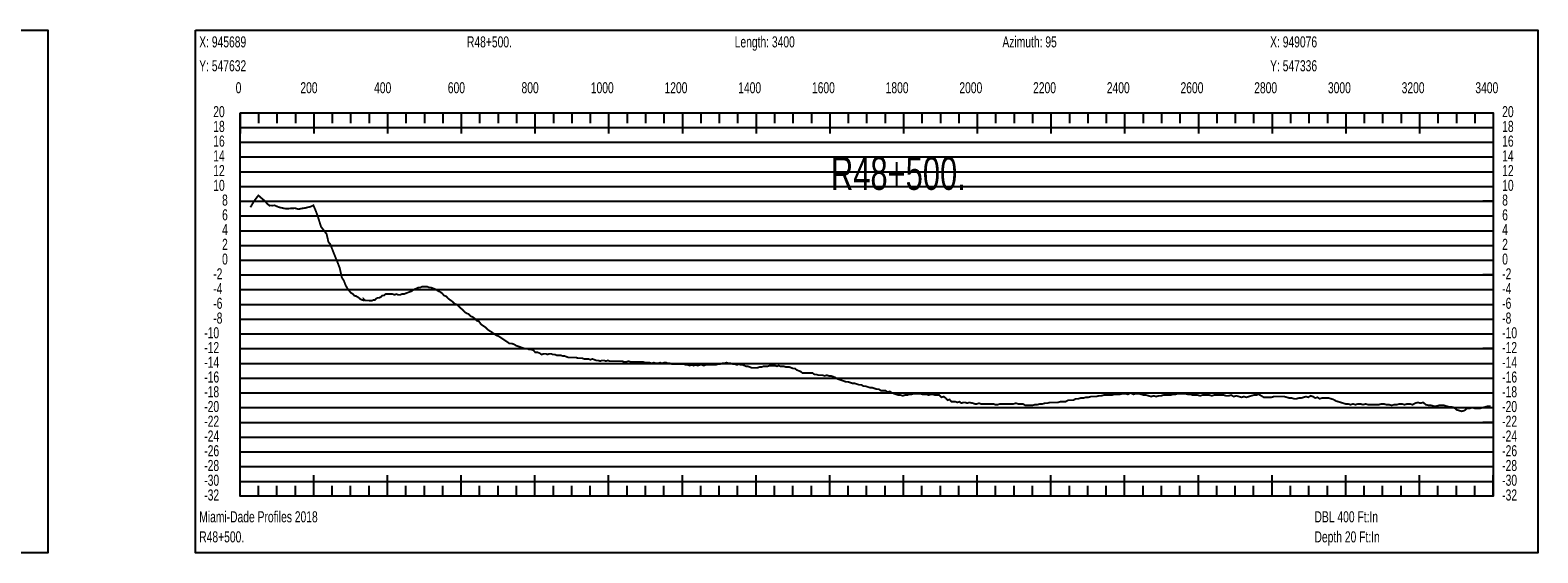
# Model space of a CAD drawing. Header units: inches. Extents: x 471865 to 538526, y 1054316 to 1102451.
# Tile 34 of 131: x 491341 to 495431, y 1067629 to 1069047. Entities that reach past the tile are written whole.
import ezdxf

# ---------------------------------------------------------------- set-up
doc = ezdxf.new("R2010")
doc.units = ezdxf.units.IN
doc.header["$MEASUREMENT"] = 0
for name, color, linetype in [('LABELS', 7, 'Continuous'), ('X_Gr1', 7, 'Continuous'), ('XSECTION', 7, 'Continuous')]:
    doc.layers.add(name, color=color, linetype=linetype)
doc.styles.get("Standard").update_dxf_attribs({"font": 'arial.ttf'})

msp = doc.modelspace()

# ---------------------------------------------------------------- linework, layer by layer
at = {"layer": 'X_Gr1', "color": 6, "linetype": 'Continuous', "lineweight": 18, "true_color": 0xff00ff, "transparency": 33554687, "const_width": 5}
msp.add_lwpolyline([(491938.2, 1068566.5), (491938.2, 1068566.5), (491948.8, 1068584.4), (491959.8, 1068598.6), (491968, 1068591.4), (491978, 1068583.1), (491983.6, 1068576), (491990.1, 1068570.9), (491990.8, 1068571.6), (491996.7, 1068571), (492004, 1068571.6), (492014.8, 1068566.9), (492029.8, 1068563.4), (492037.4, 1068562.5), (492047.7, 1068563.5), (492059.2, 1068564), (492068.5, 1068561.3), (492077.9, 1068563.4), (492087.1, 1068564.6), (492096, 1068567), (492102.1, 1068568.3), (492109, 1068571.9), (492116.4, 1068554.4), (492121.5, 1068540.1), (492129.7, 1068513.8), (492138.8, 1068501.9), (492144.8, 1068494.2), (492149.9, 1068472), (492154.6, 1068466.8), (492167.6, 1068433.9), (492173.3, 1068420.2), (492180.3, 1068402.2), (492186.1, 1068376.2), (492191.7, 1068367.2), (492196.7, 1068354.5), (492201, 1068346.8), (492205.3, 1068341), (492211.3, 1068334.1), (492216.7, 1068331), (492220.4, 1068326.2), (492224.6, 1068325.7), (492230.7, 1068322.2), (492237.1, 1068316.8), (492244.5, 1068314.1), (492245, 1068317.9), (492249, 1068313.9), (492255.4, 1068313.6), (492261.7, 1068313.3), (492267.9, 1068313), (492271.9, 1068315), (492275.8, 1068315), (492279.7, 1068319), (492283.8, 1068321), (492287.8, 1068321), (492291.7, 1068323), (492295.9, 1068327), (492300.3, 1068327), (492304.9, 1068331), (492309.5, 1068331), (492314.2, 1068331), (492319.1, 1068331), (492324, 1068331), (492328.9, 1068329), (492334.1, 1068331), (492339, 1068329), (492344.1, 1068329), (492349.3, 1068331), (492354.5, 1068331), (492359.8, 1068333), (492364.9, 1068335), (492370.1, 1068337), (492375.6, 1068339), (492380.8, 1068343), (492385.6, 1068345), (492390.2, 1068347), (492394.7, 1068349), (492399.1, 1068349), (492403.6, 1068351), (492408.4, 1068351), (492413.3, 1068351), (492418.1, 1068351), (492422.9, 1068349), (492427.8, 1068349), (492432.8, 1068347), (492437.8, 1068345), (492442.7, 1068343), (492447.8, 1068339), (492452.9, 1068337), (492458.3, 1068333), (492463.6, 1068327), (492469.1, 1068325), (492474.7, 1068319), (492480.1, 1068315), (492485.7, 1068311), (492491.5, 1068305), (492497.1, 1068303), (492502.7, 1068299), (492508.1, 1068293), (492513.5, 1068289), (492518.8, 1068283), (492524.5, 1068279), (492530.2, 1068277), (492535.6, 1068271), (492541, 1068269), (492546.3, 1068265), (492552, 1068259), (492558, 1068257), (492563.9, 1068249), (492569.7, 1068245), (492575.5, 1068241), (492581.5, 1068235), (492587.7, 1068231), (492593.8, 1068227), (492599.7, 1068223), (492605.4, 1068219), (492611.2, 1068217), (492617.3, 1068213), (492623.3, 1068209), (492629.2, 1068205), (492635.1, 1068201), (492640.9, 1068197), (492646.9, 1068197), (492653, 1068195), (492659.2, 1068191), (492665.2, 1068189), (492671.2, 1068187), (492676.9, 1068185), (492682.5, 1068183), (492688.4, 1068183), (492694, 1068181), (492699.5, 1068181), (492705.4, 1068179), (492711, 1068173), (492716.8, 1068173), (492722.6, 1068171), (492728.4, 1068167), (492734.1, 1068169), (492739.6, 1068169), (492744.5, 1068167), (492749.1, 1068169), (492753.9, 1068169), (492758.9, 1068167), (492763.9, 1068167), (492769.2, 1068165), (492774.5, 1068165), (492779.8, 1068165), (492785.2, 1068163), (492790.4, 1068163), (492795.8, 1068161), (492800.9, 1068159), (492805.8, 1068159), (492811, 1068159), (492816.2, 1068159), (492821.6, 1068159), (492827.1, 1068157), (492832.6, 1068157), (492838.3, 1068157), (492843.9, 1068155), (492849.5, 1068155), (492855.2, 1068155), (492860.6, 1068153), (492866, 1068155), (492871.4, 1068153), (492876.6, 1068151), (492881.7, 1068151), (492886.9, 1068149), (492892, 1068151), (492897.4, 1068151), (492902.7, 1068149), (492907.9, 1068151), (492913.2, 1068149), (492918.4, 1068149), (492923.7, 1068149), (492929.4, 1068149), (492935, 1068149), (492940.6, 1068149), (492946.5, 1068149), (492952.3, 1068147), (492958.1, 1068147), (492964, 1068149), (492969.7, 1068147), (492975.5, 1068147), (492981.2, 1068147), (492986.7, 1068147), (492992.4, 1068147), (492998, 1068147), (493003.7, 1068147), (493009.1, 1068145), (493014.9, 1068145), (493020.9, 1068145), (493026.7, 1068143), (493032.5, 1068145), (493038.2, 1068143), (493044, 1068143), (493049.7, 1068145), (493055.3, 1068143), (493060.8, 1068145), (493066.1, 1068145), (493071.4, 1068143), (493076.6, 1068143), (493081.7, 1068141), (493086.8, 1068141), (493091.8, 1068141), (493097.2, 1068141), (493102.6, 1068141), (493108.1, 1068141), (493113.9, 1068141), (493119.4, 1068139), (493124.6, 1068139), (493129.7, 1068137), (493135.1, 1068139), (493140.8, 1068137), (493146.5, 1068139), (493152.1, 1068137), (493157.6, 1068139), (493163, 1068139), (493168.4, 1068137), (493173.6, 1068139), (493178.9, 1068139), (493184.1, 1068139), (493189.4, 1068139), (493195, 1068139), (493200.6, 1068139), (493206.4, 1068141), (493212.3, 1068141), (493218.1, 1068143), (493224.2, 1068143), (493230.2, 1068145), (493235.9, 1068143), (493241.6, 1068143), (493247.3, 1068141), (493252.8, 1068141), (493258.2, 1068139), (493263.6, 1068141), (493268.7, 1068139), (493273.6, 1068139), (493278.5, 1068137), (493283.3, 1068135), (493288.2, 1068135), (493293.3, 1068133), (493298.4, 1068131), (493303.5, 1068131), (493308.6, 1068131), (493313.8, 1068131), (493319.2, 1068133), (493324.7, 1068133), (493330.4, 1068135), (493335.9, 1068135), (493341.3, 1068135), (493346.7, 1068137), (493352.1, 1068137), (493357.1, 1068137), (493362, 1068137), (493366.8, 1068135), (493371.4, 1068137), (493376.1, 1068135), (493380.9, 1068135), (493385.8, 1068135), (493390.7, 1068133), (493395.8, 1068133), (493400.8, 1068133), (493405.9, 1068131), (493410.8, 1068129), (493415.7, 1068129), (493420.6, 1068125), (493425.5, 1068123), (493430.7, 1068121), (493436, 1068117), (493441.1, 1068117), (493446.7, 1068117), (493452.3, 1068117), (493457.7, 1068117), (493463.1, 1068117), (493468.4, 1068113), (493473.7, 1068113), (493479.3, 1068111), (493484.9, 1068111), (493490.5, 1068111), (493496.1, 1068109), (493501.9, 1068111), (493507.7, 1068109), (493513.3, 1068109), (493519, 1068107), (493524.7, 1068105), (493530.5, 1068101), (493536.3, 1068099), (493542.3, 1068097), (493548.2, 1068095), (493553.8, 1068093), (493559.4, 1068093), (493565.3, 1068091), (493571.4, 1068089), (493577.4, 1068089), (493583.2, 1068087), (493589.2, 1068085), (493595.4, 1068085), (493601.5, 1068081), (493607.6, 1068081), (493613.6, 1068079), (493619.6, 1068077), (493625.5, 1068077), (493631.4, 1068075), (493637.3, 1068073), (493643.1, 1068073), (493649, 1068069), (493655, 1068069), (493661.1, 1068069), (493667, 1068065), (493673, 1068067), (493678.8, 1068063), (493684.4, 1068061), (493690.4, 1068059), (493696.3, 1068057), (493702.3, 1068057), (493708.2, 1068055), (493714.1, 1068057), (493720.1, 1068057), (493726, 1068059), (493731.7, 1068059), (493737.5, 1068061), (493743.3, 1068061), (493749.3, 1068061), (493755.2, 1068061), (493761.1, 1068059), (493766.7, 1068059), (493772.3, 1068059), (493778.2, 1068057), (493784, 1068059), (493789.8, 1068059), (493795.6, 1068057), (493801.4, 1068057), (493807.4, 1068057), (493813.2, 1068051), (493819, 1068053), (493824.6, 1068049), (493829.9, 1068043), (493835.1, 1068045), (493840.5, 1068039), (493846, 1068039), (493851.3, 1068039), (493856.4, 1068037), (493861.7, 1068039), (493867.2, 1068035), (493872.6, 1068037), (493877.9, 1068037), (493883.1, 1068035), (493888.3, 1068037), (493898.6, 1068035), (493903.9, 1068033), (493909.4, 1068033), (493915, 1068035), (493920.5, 1068033), (493925.9, 1068033), (493931.5, 1068033), (493937, 1068033), (493942.4, 1068033), (493948.1, 1068033), (493953.8, 1068033), (493959.6, 1068031), (493965.5, 1068031), (493971.7, 1068033), (493977.9, 1068033), (493984.1, 1068033), (493990.5, 1068033), (493996.8, 1068033), (494002.8, 1068033), (494008.7, 1068033), (494015, 1068035), (494021.3, 1068033), (494027.7, 1068033), (494034.3, 1068033), (494040.6, 1068029), (494046.9, 1068029), (494053.3, 1068029), (494059.9, 1068029), (494066.5, 1068031), (494073.4, 1068031), (494080.1, 1068033), (494086.9, 1068033), (494093.7, 1068035), (494100.5, 1068035), (494107.4, 1068037), (494114.6, 1068037), (494121.6, 1068037), (494128.5, 1068037), (494135.6, 1068039), (494142.7, 1068039), (494149.7, 1068039), (494156.8, 1068043), (494163.8, 1068043), (494170.6, 1068043), (494177.5, 1068047), (494184.3, 1068047), (494191.1, 1068049), (494198.1, 1068049), (494205.1, 1068051), (494212.1, 1068051), (494219.1, 1068053), (494226.2, 1068053), (494233.1, 1068053), (494239.9, 1068055), (494246.8, 1068055), (494253.9, 1068057), (494261.1, 1068057), (494268.2, 1068057), (494275.3, 1068057), (494282.5, 1068059), (494289.8, 1068059), (494297.1, 1068059), (494304.4, 1068061), (494311.8, 1068061), (494319, 1068059), (494326.4, 1068063), (494333.9, 1068059), (494341.2, 1068061), (494348.2, 1068061), (494355, 1068059), (494361.8, 1068057), (494368.6, 1068057), (494375.3, 1068055), (494382, 1068053), (494388.8, 1068055), (494395.6, 1068053), (494402.5, 1068055), (494409, 1068055), (494415.1, 1068057), (494421.4, 1068057), (494427.9, 1068057), (494434.5, 1068057), (494441.2, 1068059), (494447.9, 1068059), (494454.5, 1068061), (494461.1, 1068061), (494467.7, 1068061), (494474.5, 1068061), (494481.4, 1068059), (494488.2, 1068059), (494495, 1068057), (494501.7, 1068057), (494508.3, 1068057), (494515, 1068055), (494521.4, 1068057), (494527.7, 1068057), (494534.1, 1068057), (494540.3, 1068057), (494546.5, 1068055), (494552.9, 1068057), (494559.5, 1068057), (494565.9, 1068057), (494572.4, 1068057), (494579.1, 1068057), (494585.6, 1068055), (494592.3, 1068055), (494599.1, 1068057), (494606, 1068053), (494613.1, 1068055), (494620.3, 1068053), (494627.1, 1068051), (494633.6, 1068053), (494640.2, 1068051), (494647, 1068053), (494653.8, 1068055), (494660.7, 1068057), (494667.3, 1068057), (494674, 1068059), (494680.9, 1068055), (494687.6, 1068051), (494694.4, 1068051), (494701.4, 1068051), (494708.3, 1068051), (494715.3, 1068053), (494722.2, 1068053), (494729.2, 1068053), (494736.2, 1068053), (494743.2, 1068053), (494750.3, 1068051), (494757, 1068049), (494763.5, 1068049), (494770, 1068047), (494776.4, 1068047), (494782.8, 1068049), (494789.3, 1068049), (494795.7, 1068051), (494802, 1068053), (494808.4, 1068051), (494814.8, 1068055), (494821, 1068053), (494827.3, 1068049), (494833.3, 1068051), (494839.2, 1068047), (494845.2, 1068049), (494851.3, 1068049), (494857.6, 1068049), (494864, 1068049), (494870.3, 1068047), (494876.8, 1068045), (494883.5, 1068041), (494890.1, 1068039), (494896.7, 1068037), (494903.3, 1068035), (494909.9, 1068033), (494916.5, 1068033), (494923.2, 1068031), (494929.7, 1068033), (494936.4, 1068031), (494943.1, 1068033), (494950.1, 1068033), (494957, 1068031), (494963.9, 1068033), (494970.9, 1068031), (494977.9, 1068031), (494985.1, 1068031), (494992.4, 1068031), (494999.6, 1068031), (495006.5, 1068033), (495013.4, 1068033), (495020.4, 1068031), (495027.6, 1068031), (495034.5, 1068029), (495041.6, 1068031), (495048.7, 1068031), (495055.6, 1068033), (495062.6, 1068033), (495069.6, 1068031), (495076.7, 1068033), (495084, 1068033), (495091.3, 1068031), (495098.6, 1068035), (495105.7, 1068037), (495112.8, 1068035), (495120, 1068037), (495127.4, 1068031), (495134.8, 1068029), (495141.9, 1068029), (495149, 1068027), (495156.1, 1068027), (495163.1, 1068029), (495170, 1068029), (495176.6, 1068029), (495183.2, 1068027), (495190, 1068025), (495197.1, 1068025), (495204.1, 1068023), (495211, 1068017), (495218, 1068015), (495225, 1068013), (495232, 1068015), (495239.3, 1068021), (495246.3, 1068021), (495253.4, 1068023), (495260.6, 1068021), (495267.6, 1068021), (495274.5, 1068021), (495281.7, 1068023), (495288.9, 1068025), (495296.1, 1068027), (495303.4, 1068027)], dxfattribs=at)
at = {"layer": 'XSECTION', "color": 18, "linetype": 'Continuous', "true_color": 0x000000}
for points in [[(487746.5, 1069047), (491388.9, 1069047), (491388.9, 1067629), (487746.5, 1067629), (487746.5, 1069047)], [(491788.9, 1069047), (495431.3, 1069047), (495431.3, 1067629), (491788.9, 1067629), (491788.9, 1069047)], [(491910.1, 1068823), (495310.1, 1068823), (495310.1, 1067783), (491910.1, 1067783), (491910.1, 1068823)], [(491910.1, 1068823), (491910.1, 1068766.6)], [(491910.1, 1068823), (491910.1, 1068766.6)], [(491910.1, 1068823), (491910.1, 1068795)], [(491910.1, 1068823), (491910.1, 1068795)], [(491960.1, 1068823), (491960.1, 1068795)], [(492010.1, 1068823), (492010.1, 1068795)], [(492060.1, 1068823), (492060.1, 1068795)], [(492110.1, 1068823), (492110.1, 1068766.6)], [(492110.1, 1068823), (492110.1, 1068795)], [(492160.1, 1068823), (492160.1, 1068795)], [(492210.1, 1068823), (492210.1, 1068795)], [(492260.1, 1068823), (492260.1, 1068795)], [(492310.1, 1068823), (492310.1, 1068766.6)], [(492310.1, 1068823), (492310.1, 1068795)], [(492360.1, 1068823), (492360.1, 1068795)], [(492410.1, 1068823), (492410.1, 1068795)], [(492460.1, 1068823), (492460.1, 1068795)], [(492510.1, 1068823), (492510.1, 1068766.6)], [(492510.1, 1068823), (492510.1, 1068795)], [(492560.1, 1068823), (492560.1, 1068795)], [(492610.1, 1068823), (492610.1, 1068795)], [(492660.1, 1068823), (492660.1, 1068795)], [(492710.1, 1068823), (492710.1, 1068766.6)], [(492710.1, 1068823), (492710.1, 1068795)], [(492760.1, 1068823), (492760.1, 1068795)], [(492810.1, 1068823), (492810.1, 1068795)], [(492860.1, 1068823), (492860.1, 1068795)], [(492910.1, 1068823), (492910.1, 1068766.6)], [(492910.1, 1068823), (492910.1, 1068795)], [(492960.1, 1068823), (492960.1, 1068795)], [(493010.1, 1068823), (493010.1, 1068795)], [(493060.1, 1068823), (493060.1, 1068795)], [(493110.1, 1068823), (493110.1, 1068766.6)], [(493110.1, 1068823), (493110.1, 1068795)], [(493160.1, 1068823), (493160.1, 1068795)], [(493210.1, 1068823), (493210.1, 1068795)], [(493260.1, 1068823), (493260.1, 1068795)], [(493310.1, 1068823), (493310.1, 1068766.6)], [(493310.1, 1068823), (493310.1, 1068795)], [(493360.1, 1068823), (493360.1, 1068795)], [(493410.1, 1068823), (493410.1, 1068795)], [(493460.1, 1068823), (493460.1, 1068795)], [(493510.1, 1068823), (493510.1, 1068766.6)], [(493510.1, 1068823), (493510.1, 1068795)], [(493560.1, 1068823), (493560.1, 1068795)], [(493610.1, 1068823), (493610.1, 1068795)], [(493660.1, 1068823), (493660.1, 1068795)], [(493710.1, 1068823), (493710.1, 1068766.6)], [(493710.1, 1068823), (493710.1, 1068795)], [(493760.1, 1068823), (493760.1, 1068795)], [(493810.1, 1068823), (493810.1, 1068795)], [(493860.1, 1068823), (493860.1, 1068795)], [(493910.1, 1068823), (493910.1, 1068766.6)], [(493910.1, 1068823), (493910.1, 1068795)], [(493960.1, 1068823), (493960.1, 1068795)], [(494010.1, 1068823), (494010.1, 1068795)], [(494060.1, 1068823), (494060.1, 1068795)], [(494110.1, 1068823), (494110.1, 1068766.6)], [(494110.1, 1068823), (494110.1, 1068795)], [(494160.1, 1068823), (494160.1, 1068795)], [(494210.1, 1068823), (494210.1, 1068795)], [(494260.1, 1068823), (494260.1, 1068795)], [(494310.1, 1068823), (494310.1, 1068766.6)], [(494310.1, 1068823), (494310.1, 1068795)], [(494360.1, 1068823), (494360.1, 1068795)], [(494410.1, 1068823), (494410.1, 1068795)], [(494460.1, 1068823), (494460.1, 1068795)], [(494510.1, 1068823), (494510.1, 1068766.6)], [(494510.1, 1068823), (494510.1, 1068795)], [(494560.1, 1068823), (494560.1, 1068795)], [(494610.1, 1068823), (494610.1, 1068795)], [(494660.1, 1068823), (494660.1, 1068795)], [(494710.1, 1068823), (494710.1, 1068766.6)], [(494710.1, 1068823), (494710.1, 1068795)], [(494760.1, 1068823), (494760.1, 1068795)], [(494810.1, 1068823), (494810.1, 1068795)], [(494860.1, 1068823), (494860.1, 1068795)], [(494910.1, 1068823), (494910.1, 1068766.6)], [(494910.1, 1068823), (494910.1, 1068795)], [(494960.1, 1068823), (494960.1, 1068795)], [(495010.1, 1068823), (495010.1, 1068795)], [(495060.1, 1068823), (495060.1, 1068795)], [(495110.1, 1068823), (495110.1, 1068766.6)], [(495110.1, 1068823), (495110.1, 1068795)], [(495160.1, 1068823), (495160.1, 1068795)], [(495210.1, 1068823), (495210.1, 1068795)], [(495260.1, 1068823), (495260.1, 1068795)], [(495310.1, 1068823), (495310.1, 1068766.6)], [(495310.1, 1068823), (495310.1, 1068795)], [(491910.1, 1068583), (491938.1, 1068583)], [(495310.1, 1068583), (495282.1, 1068583)], [(491910.1, 1068383), (491938.1, 1068383)], [(495310.1, 1068383), (495282.1, 1068383)], [(491910.1, 1068183), (491938.1, 1068183)], [(495310.1, 1068183), (495282.1, 1068183)], [(491910.1, 1067983), (491938.1, 1067983)], [(495310.1, 1067983), (495282.1, 1067983)], [(491910.1, 1067783), (491910.1, 1067839.4)], [(491910.1, 1067783), (491910.1, 1067839.4)], [(491910.1, 1067783), (491910.1, 1067811)], [(491910.1, 1067783), (491910.1, 1067811)], [(491960.1, 1067783), (491960.1, 1067811)], [(492010.1, 1067783), (492010.1, 1067811)], [(492060.1, 1067783), (492060.1, 1067811)], [(492110.1, 1067783), (492110.1, 1067839.4)], [(492110.1, 1067783), (492110.1, 1067811)], [(492160.1, 1067783), (492160.1, 1067811)], [(492210.1, 1067783), (492210.1, 1067811)], [(492260.1, 1067783), (492260.1, 1067811)], [(492310.1, 1067783), (492310.1, 1067839.4)], [(492310.1, 1067783), (492310.1, 1067811)], [(492360.1, 1067783), (492360.1, 1067811)], [(492410.1, 1067783), (492410.1, 1067811)], [(492460.1, 1067783), (492460.1, 1067811)], [(492510.1, 1067783), (492510.1, 1067839.4)], [(492510.1, 1067783), (492510.1, 1067811)], [(492560.1, 1067783), (492560.1, 1067811)], [(492610.1, 1067783), (492610.1, 1067811)], [(492660.1, 1067783), (492660.1, 1067811)], [(492710.1, 1067783), (492710.1, 1067839.4)], [(492710.1, 1067783), (492710.1, 1067811)], [(492760.1, 1067783), (492760.1, 1067811)], [(492810.1, 1067783), (492810.1, 1067811)], [(492860.1, 1067783), (492860.1, 1067811)], [(492910.1, 1067783), (492910.1, 1067839.4)], [(492910.1, 1067783), (492910.1, 1067811)], [(492960.1, 1067783), (492960.1, 1067811)], [(493010.1, 1067783), (493010.1, 1067811)], [(493060.1, 1067783), (493060.1, 1067811)], [(493110.1, 1067783), (493110.1, 1067839.4)], [(493110.1, 1067783), (493110.1, 1067811)], [(493160.1, 1067783), (493160.1, 1067811)], [(493210.1, 1067783), (493210.1, 1067811)], [(493260.1, 1067783), (493260.1, 1067811)], [(493310.1, 1067783), (493310.1, 1067839.4)], [(493310.1, 1067783), (493310.1, 1067811)], [(493360.1, 1067783), (493360.1, 1067811)], [(493410.1, 1067783), (493410.1, 1067811)], [(493460.1, 1067783), (493460.1, 1067811)], [(493510.1, 1067783), (493510.1, 1067839.4)], [(493510.1, 1067783), (493510.1, 1067811)], [(493560.1, 1067783), (493560.1, 1067811)], [(493610.1, 1067783), (493610.1, 1067811)], [(493660.1, 1067783), (493660.1, 1067811)], [(493710.1, 1067783), (493710.1, 1067839.4)], [(493710.1, 1067783), (493710.1, 1067811)], [(493760.1, 1067783), (493760.1, 1067811)], [(493810.1, 1067783), (493810.1, 1067811)], [(493860.1, 1067783), (493860.1, 1067811)], [(493910.1, 1067783), (493910.1, 1067839.4)], [(493910.1, 1067783), (493910.1, 1067811)], [(493960.1, 1067783), (493960.1, 1067811)], [(494010.1, 1067783), (494010.1, 1067811)], [(494060.1, 1067783), (494060.1, 1067811)], [(494110.1, 1067783), (494110.1, 1067839.4)], [(494110.1, 1067783), (494110.1, 1067811)], [(494160.1, 1067783), (494160.1, 1067811)], [(494210.1, 1067783), (494210.1, 1067811)], [(494260.1, 1067783), (494260.1, 1067811)], [(494310.1, 1067783), (494310.1, 1067839.4)], [(494310.1, 1067783), (494310.1, 1067811)], [(494360.1, 1067783), (494360.1, 1067811)], [(494410.1, 1067783), (494410.1, 1067811)], [(494460.1, 1067783), (494460.1, 1067811)], [(494510.1, 1067783), (494510.1, 1067839.4)], [(494510.1, 1067783), (494510.1, 1067811)], [(494560.1, 1067783), (494560.1, 1067811)], [(494610.1, 1067783), (494610.1, 1067811)], [(494660.1, 1067783), (494660.1, 1067811)], [(494710.1, 1067783), (494710.1, 1067839.4)], [(494710.1, 1067783), (494710.1, 1067811)], [(494760.1, 1067783), (494760.1, 1067811)], [(494810.1, 1067783), (494810.1, 1067811)], [(494860.1, 1067783), (494860.1, 1067811)], [(494910.1, 1067783), (494910.1, 1067839.4)], [(494910.1, 1067783), (494910.1, 1067811)], [(494960.1, 1067783), (494960.1, 1067811)], [(495010.1, 1067783), (495010.1, 1067811)], [(495060.1, 1067783), (495060.1, 1067811)], [(495110.1, 1067783), (495110.1, 1067839.4)], [(495110.1, 1067783), (495110.1, 1067811)], [(495160.1, 1067783), (495160.1, 1067811)], [(495210.1, 1067783), (495210.1, 1067811)], [(495260.1, 1067783), (495260.1, 1067811)], [(495310.1, 1067783), (495310.1, 1067839.4)], [(495310.1, 1067783), (495310.1, 1067811)]]:
    msp.add_lwpolyline(points, dxfattribs=at)
at = {"layer": 'XSECTION', "color": 18, "true_color": 0x000000}
for points in [[(491910.1, 1068783), (495310.1, 1068783)], [(491910.1, 1068743), (495310.1, 1068743)], [(491910.1, 1068703), (495310.1, 1068703)], [(491910.1, 1068663), (495310.1, 1068663)], [(491910.1, 1068623), (495310.1, 1068623)], [(491910.1, 1068583), (495310.1, 1068583)], [(491910.1, 1068543), (495310.1, 1068543)], [(491910.1, 1068503), (495310.1, 1068503)], [(491910.1, 1068463), (495310.1, 1068463)], [(491910.1, 1068423), (495310.1, 1068423)], [(491910.1, 1068383), (495310.1, 1068383)], [(491910.1, 1068343), (495310.1, 1068343)], [(491910.1, 1068303), (495310.1, 1068303)], [(491910.1, 1068263), (495310.1, 1068263)], [(491910.1, 1068223), (495310.1, 1068223)], [(491910.1, 1068183), (495310.1, 1068183)], [(491910.1, 1068143), (495310.1, 1068143)], [(491910.1, 1068103), (495310.1, 1068103)], [(491910.1, 1068063), (495310.1, 1068063)], [(491910.1, 1068023), (495310.1, 1068023)], [(491910.1, 1067983), (495310.1, 1067983)], [(491910.1, 1067943), (495310.1, 1067943)], [(491910.1, 1067903), (495310.1, 1067903)], [(491910.1, 1067863), (495310.1, 1067863)], [(491910.1, 1067823), (495310.1, 1067823)]]:
    msp.add_lwpolyline(points, dxfattribs=at)

# ---------------------------------------------------------------- texts
at = {"layer": 'LABELS', "color": 18, "true_color": 0x000000, "width": 0.666667}
for s, height, p in [('X: 945689', 30, (491799.3, 1069000.2)), ('R48+500.', 30, (492525.7, 1069000.2)), ('Length: 3400', 30, (493252.1, 1069000.2)), ('Azimuth: 95', 30, (493978.5, 1069000.2)), ('X: 949076', 30, (494704.9, 1069000.2)), ('Y: 547632', 30, (491799.3, 1068935.4)), ('Y: 547336', 30, (494704.9, 1068935.4)), ('0', 30, (491898.1, 1068875.8)), ('0', 30, (491898.1, 1068875.8)), ('200', 30, (492073.7, 1068875.8)), ('400', 30, (492273.7, 1068875.8)), ('600', 30, (492473.7, 1068875.8)), ('800', 30, (492673.7, 1068875.8)), ('1000', 30, (492861.7, 1068875.8)), ('1200', 30, (493061.7, 1068875.8)), ('1400', 30, (493261.7, 1068875.8)), ('1600', 30, (493461.7, 1068875.8)), ('1800', 30, (493661.7, 1068875.8)), ('2000', 30, (493861.7, 1068875.8)), ('2200', 30, (494061.7, 1068875.8)), ('2400', 30, (494261.7, 1068875.8)), ('2600', 30, (494461.7, 1068875.8)), ('2800', 30, (494661.7, 1068875.8)), ('3000', 30, (494861.7, 1068875.8)), ('3200', 30, (495061.7, 1068875.8)), ('3400', 30, (495261.7, 1068875.8)), ('20', 30, (491837.3, 1068811)), ('20', 30, (495334.5, 1068811)), ('18', 30, (491837.3, 1068771)), ('18', 30, (495334.5, 1068771)), ('16', 30, (491837.3, 1068731)), ('16', 30, (495334.5, 1068731)), ('14', 30, (491837.3, 1068691)), ('14', 30, (495334.5, 1068691)), ('12', 30, (491837.3, 1068651)), ('R48+500.', 90, (493513.3, 1068613.8)), ('12', 30, (495334.5, 1068651)), ('10', 30, (491837.3, 1068611)), ('10', 30, (495334.5, 1068611)), ('8', 30, (491861.3, 1068571)), ('8', 30, (495334.5, 1068571)), ('6', 30, (491861.3, 1068531)), ('6', 30, (495334.5, 1068531)), ('4', 30, (491861.3, 1068491)), ('4', 30, (495334.5, 1068491)), ('2', 30, (491861.3, 1068451)), ('2', 30, (495334.5, 1068451)), ('0', 30, (491861.3, 1068411)), ('0', 30, (495334.5, 1068411)), ('-2', 30, (491837.3, 1068371)), ('-2', 30, (495334.5, 1068371)), ('-4', 30, (491837.3, 1068331)), ('-4', 30, (495334.5, 1068331)), ('-6', 30, (491837.3, 1068291)), ('-6', 30, (495334.5, 1068291)), ('-8', 30, (491837.3, 1068251)), ('-8', 30, (495334.5, 1068251)), ('-10', 30, (491812.9, 1068211)), ('-10', 30, (495334.5, 1068211)), ('-12', 30, (491812.9, 1068171)), ('-12', 30, (495334.5, 1068171)), ('-14', 30, (491812.9, 1068131)), ('-14', 30, (495334.5, 1068131)), ('-16', 30, (491812.9, 1068091)), ('-16', 30, (495334.5, 1068091)), ('-18', 30, (491812.9, 1068051)), ('-18', 30, (495334.5, 1068051)), ('-20', 30, (491812.9, 1068011)), ('-20', 30, (495334.5, 1068011)), ('-22', 30, (491812.9, 1067971)), ('-22', 30, (495334.5, 1067971)), ('-24', 30, (491812.9, 1067931)), ('-24', 30, (495334.5, 1067931)), ('-26', 30, (491812.9, 1067891)), ('-26', 30, (495334.5, 1067891)), ('-28', 30, (491812.9, 1067851)), ('-28', 30, (495334.5, 1067851)), ('-30', 30, (491812.9, 1067811)), ('-30', 30, (495334.5, 1067811)), ('-32', 30, (491812.9, 1067771)), ('-32', 30, (495334.5, 1067771)), ('Miami-Dade Profiles 2018', 30, (491799.3, 1067711.8)), ('DBL 400 Ft:In', 30, (494825.3, 1067711.8)), ('R48+500.', 30, (491799.3, 1067657.4)), ('Depth 20 Ft:In', 30, (494825.3, 1067657.4))]:
    msp.add_text(s, height=height, dxfattribs=at).set_placement(p)

doc.saveas('drawing.dxf')
